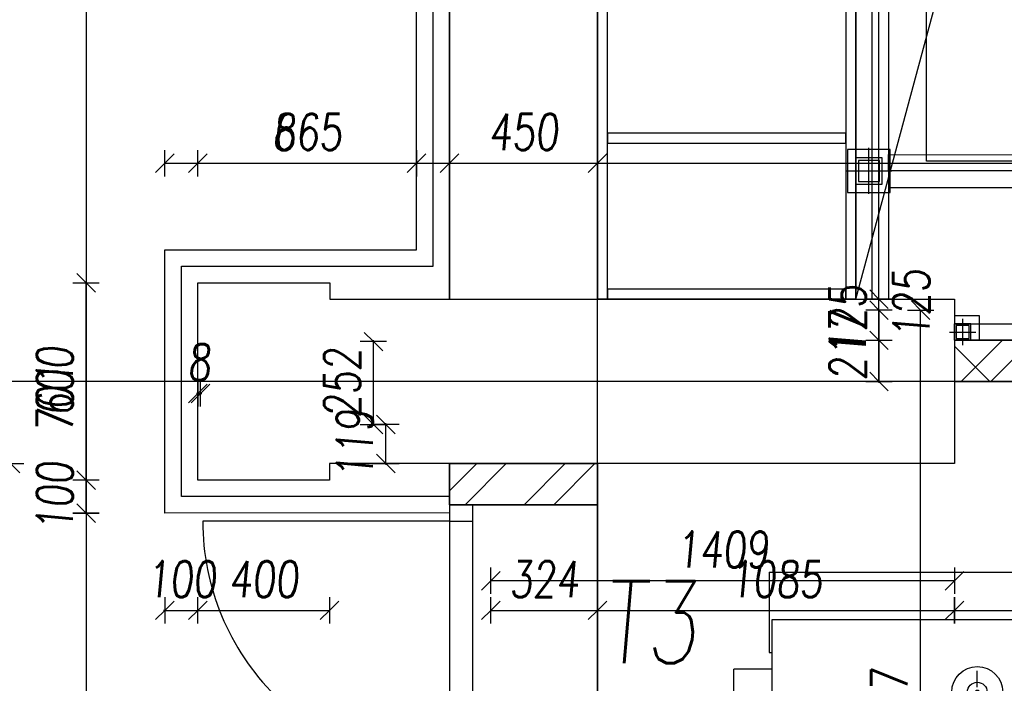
# Model space of a CAD drawing. Header units: millimetres. Extents: x 171 to 266814, y 44 to 350448.
# Tile 4 of 105: x 2916 to 5909, y 13540 to 15558. Entities that reach past the tile are written whole.
import ezdxf
from ezdxf.enums import TextEntityAlignment as Align

# ---------------------------------------------------------------- set-up
doc = ezdxf.new("R2010")
doc.units = ezdxf.units.MM
doc.header["$LTSCALE"] = 100
for name, pattern in [('ACDINTGL', [3, 2, -1]), ('CK_Čerchovaná 50', [6, 3, -1.5, 0, -1.5]), ('DASHDOT', [1, 0.5, -0.25, 0, -0.25]), ('ČERCHOVANÁ', [25.4, 12.7, -6.35, 0, -6.35]), ('ČÁRKOVANÁ01-01', [2, 1, -1])]:
    doc.linetypes.add(name, pattern=pattern)
doc.layers.add('DVERE', color=7, linetype='Continuous', true_color=0xf00000)
for name, color, linetype in [('KOTY 50', 7, 'Continuous'), ('NOVÁ TENKÁ', 240, 'Continuous'), ('NOVÁ TLUSTÁ', 240, 'Continuous'), ('OSY', 7, 'Continuous'), ('POPIS2', 2, 'Continuous'), ('SRAFA', 9, 'Continuous'), ('TENKA', 253, 'Continuous'), ('TLUSTA', 2, 'Continuous'), ('TS_TECHNOLOGIE', 7, 'Continuous'), ('ŠRAFA', 253, 'Continuous'), ('ŽB', 3, 'Continuous')]:
    doc.layers.add(name, color=color, linetype=linetype)
doc.styles.add('CS-ROMANS', font='romans.shx', dxfattribs={"width": 0.75, "oblique": 5})
doc.linetypes.add('_TI', pattern='A,0.000127,-0.127,[190,stn.shx,S=0.127,R=0,X=-0.127,Y=0],-0.254,[190,stn.shx,S=0.127,R=180,X=0.127,Y=0],-0.127', length=0.508127)
doc.dimstyles.new('A_KÓTA_50', dxfattribs={"dimtxt": 110, "dimasz": 2, "dimexe": 100, "dimexo": 1500, "dimgap": 40, "dimtad": 1, "dimrnd": 1, "dimdsep": 46, "dimtxsty": 'CS-ROMANS', "dimblk": 'KOT_CARA20', "dimcen": 45, "dimse1": 1, "dimse2": 1, "dimclrd": 256, "dimclre": 256, "dimclrt": 256, "dimadec": 0, "dimazin": 0, "dimtfac": 1, "dimtix": 1, "dimtmove": 2, "dimatfit": 3, "dimldrblk": 'OBLIQUE', "dimfxl": 100, "dimtolj": 1, "dimarcsym": 0})

# ---------------------------------------------------------------- blocks, each defined once
blk = doc.blocks.new('A$C440D7493')
at = {"color": 0}
for p, q in [((-897.3, 595), (897.3, 595)), ((-897.3, 595), (-897.3, 350)), ((897.3, 595), (897.3, 350)), ((-890, 450), (-890, -450)), ((890, 450), (-890, 450)), ((890, -450), (890, 450)), ((-897.3, 350), (-890, 350)), ((897.3, 350), (890, 350)), ((-1005, 300), (-1005, -300)), ((-1005, 300), (-890, 300)), ((890, 300), (1005, 300)), ((1005, 300), (1005, -300)), ((-217.5, 270), (-277.5, 270)), ((-52.5, 270), (-112.5, 270)), ((112.5, 270), (52.5, 270)), ((277.5, 270), (217.5, 270)), ((-287.5, 260), (-287.5, 222.3)), ((-207.5, 260), (-207.5, 222.3)), ((-122.5, 260), (-122.5, 222.3)), ((-42.5, 260), (-42.5, 222.3)), ((42.5, 260), (42.5, 222.3)), ((122.5, 260), (122.5, 222.3)), ((207.5, 260), (207.5, 222.3)), ((287.5, 260), (287.5, 222.3)), ((-307.5, 180), (-291.6, 207.1)), ((-307.5, 180), (-187.5, 180)), ((-307.5, 165), (-307.5, 180)), ((-187.5, 180), (-203.4, 207.1)), ((-187.5, 165), (-187.5, 180)), ((-142.5, 180), (-126.6, 207.1)), ((-142.5, 180), (-22.5, 180)), ((-142.5, 165), (-142.5, 180)), ((-22.5, 180), (-38.4, 207.1)), ((-22.5, 165), (-22.5, 180)), ((22.5, 180), (38.4, 207.1)), ((22.5, 180), (142.5, 180)), ((22.5, 165), (22.5, 180)), ((142.5, 180), (126.6, 207.1)), ((142.5, 165), (142.5, 180)), ((187.5, 180), (203.4, 207.1)), ((187.5, 180), (307.5, 180)), ((187.5, 165), (187.5, 180)), ((307.5, 180), (291.6, 207.1)), ((307.5, 165), (307.5, 180)), ((-187.5, 165), (-307.5, 165)), ((-22.5, 165), (-142.5, 165)), ((142.5, 165), (22.5, 165)), ((307.5, 165), (187.5, 165)), ((-1005, -300), (-890, -300)), ((890, -300), (1005, -300)), ((-897.3, -595), (-897.3, -350)), ((-897.3, -350), (-890, -350)), ((897.3, -350), (890, -350)), ((897.3, -595), (897.3, -350)), ((-890, -450), (890, -450)), ((897.3, -595), (-897.3, -595))]:
    blk.add_line(p, q, dxfattribs=at)
at = {"color": 2, "linetype": 'DASHDOT'}
for p, q in [((-632, 284), (-632, 196)), ((-247.5, 141.2), (-247.5, 278.7)), ((-82.5, 141.2), (-82.5, 278.7)), ((82.5, 141.2), (82.5, 278.7)), ((247.5, 141.2), (247.5, 278.7)), ((610, 284), (610, 196)), ((-588, 240), (-676, 240)), ((-481.6, 242.6), (-481.6, 209.6)), ((-198.8, 252), (-298.8, 252)), ((-33.8, 252), (-133.8, 252)), ((131.2, 252), (31.2, 252)), ((296.2, 252), (196.2, 252)), ((654, 240), (566, 240)), ((-465.1, 226.1), (-498.1, 226.1)), ((-178.7, 210), (-316.2, 210)), ((-13.7, 210), (-151.2, 210)), ((151.3, 210), (13.8, 210)), ((316.2, 210), (178.7, 210)), ((-282.5, 187.3), (-282.5, 148.3)), ((-212.5, 185.3), (-212.5, 150.3)), ((-117.5, 187.3), (-117.5, 148.3)), ((-47.5, 185.3), (-47.5, 150.3)), ((47.5, 187.3), (47.5, 148.3)), ((117.5, 185.3), (117.5, 150.3)), ((212.5, 187.3), (212.5, 148.3)), ((282.5, 185.3), (282.5, 150.3)), ((-1281.2, 0), (1281.2, 0)), ((-630, 17.4), (-630, -17.4)), ((630, -17.4), (630, 17.4)), ((-116, -50), (-149, -50)), ((-132.5, -33.5), (-132.5, -66.5)), ((-265, -144.8), (-265, -305.3)), ((0, -144.8), (0, -305.3)), ((265, -144.8), (265, -305.3)), ((-179.7, -230), (-350.2, -230)), ((85.3, -230), (-85.2, -230)), ((350.2, -230), (179.8, -230))]:
    blk.add_line(p, q, dxfattribs=at)
at = {"color": 0}
for points in [[(-705, 10), (-555, 10), (-555, -10), (-705, -10), (-705, 10)], [(705, 10), (555, 10), (555, -10), (705, -10), (705, 10)]]:
    blk.add_lwpolyline(points, close=True, dxfattribs=at)
for centre, radius in [((-632, 240), 40), ((610, 240), 40), ((-481.6, 226.1), 15), ((-247.5, 210), 24), ((-82.5, 210), 24), ((82.5, 210), 24), ((247.5, 210), 24), ((-132.5, -50), 15), ((-265, -230), 77.5), ((0, -230), 77.5), ((265, -230), 77.5), ((-265, -230), 30), ((0, -230), 30), ((265, -230), 30), ((-265, -230), 6), ((0, -230), 6), ((265, -230), 6)]:
    blk.add_circle(centre, radius, dxfattribs=at)
for centre, radius, start, end in [((-277.5, 260), 10, 90, 180), ((-247.5, 210), 62.5, 73.7398, 106.2602), ((-217.5, 260), 10, 0, 90), ((-112.5, 260), 10, 90, 180), ((-82.5, 210), 62.5, 73.7398, 106.2602), ((-52.5, 260), 10, 0, 90), ((52.5, 260), 10, 90, 180), ((82.5, 210), 62.5, 73.7398, 106.2602), ((112.5, 260), 10, 0, 90), ((217.5, 260), 10, 90, 180), ((247.5, 210), 62.5, 73.7398, 106.2602), ((277.5, 260), 10, 0, 90), ((-247.5, 210), 62.5, 129.7918, 203.7845), ((-247.5, 210), 62.5, 336.2155, 50.2082), ((-82.5, 210), 62.5, 129.7918, 203.7845), ((-82.5, 210), 62.5, 336.2155, 50.2082), ((82.5, 210), 62.5, 129.7918, 203.7845), ((82.5, 210), 62.5, 336.2155, 50.2082), ((247.5, 210), 62.5, 129.7918, 203.7845), ((247.5, 210), 62.5, 336.2155, 50.2082), ((-317.5, 222.3), 30, 329.6388, 0), ((-177.5, 222.3), 30, 180, 210.3612), ((-152.5, 222.3), 30, 329.6388, 0), ((-12.5, 222.3), 30, 180, 210.3612), ((12.5, 222.3), 30, 329.6388, 0), ((152.5, 222.3), 30, 180, 210.3612), ((177.5, 222.3), 30, 329.6388, 0), ((317.5, 222.3), 30, 180, 210.3612), ((-247.5, 210), 62.5, 226.0545, 270), ((-247.5, 210), 62.5, 270, 313.9455), ((-82.5, 210), 62.5, 226.0545, 270), ((-82.5, 210), 62.5, 270, 313.9455), ((82.5, 210), 62.5, 226.0545, 270), ((82.5, 210), 62.5, 270, 313.9455), ((247.5, 210), 62.5, 226.0545, 270), ((247.5, 210), 62.5, 270, 313.9455)]:
    blk.add_arc(centre, radius, start, end, dxfattribs=at)
at = {"color": 2}
for centre in [(-247.5, 210), (-82.5, 210), (82.5, 210), (247.5, 210)]:
    blk.add_arc(centre, 21, 0, 270, dxfattribs=at)
blk = doc.blocks.new('trafostanice')
at = {"layer": 'SRAFA', "ltscale": 5}
h = blk.add_hatch(dxfattribs=at)
h.set_pattern_fill('ANSI32', color=256, scale=20)
h.set_pattern_definition([(45, (267168.92, -167596.56), (-134.70384, 134.70384), []), (45, (267258.72, -167596.56), (-134.70384, 134.70384), [])])
h.paths.add_polyline_path([(3975, -9600), (3850, -9600), (3850, -9650), (2100, -9650), (2100, -9775), (3850, -9775), (3850, -14275), (2100, -14275), (2100, -14400), (3850, -14400), (3975, -14400)])
h.paths.add_polyline_path([(2469.3, -9789.1), (2469.3, -14553.4), (2807, -14583), (2807, -9818.7)], flags=9)
at = {"ltscale": 120}
blk.add_lwpolyline([(3615, -10360), (3615, -13730), (2015, -13730), (2015, -10360)], close=True, dxfattribs=at)
at = {"layer": 'DVERE'}
for p, q in [((565, -14775), (565, -16375)), ((565, -14775), (1015, -14775)), ((635, -14775), (635, -16375)), ((565, -14825), (-185, -14825)), ((565, -14825), (635, -14825))]:
    blk.add_line(p, q, dxfattribs=at)
at = {"layer": 'DVERE', "linetype": 'CK_Čerchovaná 50', "ltscale": 50}
blk.add_line((1015, -14775), (1015, -16375), dxfattribs=at)
at = {"layer": 'DVERE'}
blk.add_arc((565, -14825), 750, 180.0002, 270.0015, dxfattribs=at)
at = {"layer": 'NOVÁ TLUSTÁ'}
for points in [[(2100, -9775), (3850, -9775), (3850, -14275), (2100, -14275)], [(2100, -14400), (3850, -14400)], [(1015, -14775), (1015, -14650)]]:
    blk.add_lwpolyline(points, dxfattribs=at)
at = {"layer": 'NOVÁ TLUSTÁ', "ltscale": 5}
blk.add_lwpolyline([(565, -14775), (1015, -14775), (1015, -14650), (565, -14650)], close=True, dxfattribs=at)
at = {"layer": 'TLUSTA', "ltscale": 5}
for p, q in [((565, -13125), (565, -14150)), ((1015, -14150), (1015, -13125))]:
    blk.add_line(p, q, dxfattribs=at)
at = {"layer": 'TS_TECHNOLOGIE', "rotation": 180}
blk.add_blockref('A$C440D7493', (2434.5, -15575), dxfattribs=at)
at = {"layer": 'POPIS2', "ltscale": 15, "style": 'CS-ROMANS', "oblique": 5, "width": 0.75}
blk.add_text('T3', height=250, dxfattribs=at).set_placement((1320.9, -15257.2), align=Align.RIGHT)
blk = doc.blocks.new('KOT_CARA20')
for p, q in [((0, 20), (0, -20)), ((0, 0), (-14.1, -14.1)), ((0, 0), (14.1, 14.1))]:
    blk.add_line(p, q)
blk = doc.blocks.new('*D96')
at = {"layer": 'Defpoints', "color": 0, "transparency": 16777216}
for p in [(3357.6, 14157.5), (3457.6, 14157.5), (3457.6, 13761.4)]:
    blk.add_point(p, dxfattribs=at)
at = {"layer": 'KOTY 50', "lineweight": -2, "ltscale": 5, "transparency": 16777216}
for p, q in [((3355.6, 13761.4), (3353.6, 13761.4)), ((3357.6, 13761.4), (3457.6, 13761.4)), ((3459.6, 13761.4), (3461.6, 13761.4))]:
    blk.add_line(p, q, dxfattribs=at)
at = {"layer": 'KOTY 50', "lineweight": -2, "transparency": 16777216, "xscale": 2, "yscale": 2, "zscale": 2}
blk.add_blockref('KOT_CARA20', (3357.6, 13761.4), dxfattribs=at)
at = {"layer": 'KOTY 50', "lineweight": -2, "transparency": 16777216, "xscale": 2, "yscale": 2, "zscale": 2, "rotation": 180}
blk.add_blockref('KOT_CARA20', (3457.6, 13761.4), dxfattribs=at)
at = {"layer": 'KOTY 50', "transparency": 16777216, "insert": (3407.6, 13856.4), "char_height": 110, "attachment_point": 5, "style": 'CS-ROMANS'}
blk.add_mtext('\\A1;100', dxfattribs=at)
blk = doc.blocks.new('_OBLIQUE')
at = {"color": 0, "linetype": 'ByBlock', "ltscale": 15}
blk.add_line((-0.5, -0.5), (0.5, 0.5), dxfattribs=at)
blk = doc.blocks.new('*D97')
at = {"layer": 'Defpoints', "color": 0, "transparency": 16777216}
for p in [(4348.4, 14207.9), (5757.6, 14207.9), (4348.4, 13851.4)]:
    blk.add_point(p, dxfattribs=at)
at = {"layer": 'KOTY 50', "lineweight": -2, "ltscale": 5, "transparency": 16777216}
blk.add_line((5755.6, 13851.4), (4350.4, 13851.4), dxfattribs=at)
at = {"layer": 'KOTY 50', "lineweight": -2, "transparency": 16777216, "xscale": 2, "yscale": 2, "zscale": 2, "rotation": 180}
blk.add_blockref('KOT_CARA20', (4348.4, 13851.4), dxfattribs=at)
at = {"layer": 'KOTY 50', "lineweight": -2, "transparency": 16777216, "xscale": 2, "yscale": 2, "zscale": 2}
blk.add_blockref('KOT_CARA20', (5757.6, 13851.4), dxfattribs=at)
at = {"layer": 'KOTY 50', "transparency": 16777216, "insert": (5053, 13946.4), "char_height": 110, "attachment_point": 5, "style": 'CS-ROMANS'}
blk.add_mtext('\\A1;1409', dxfattribs=at)
blk = doc.blocks.new('*D98')
at = {"layer": 'Defpoints', "color": 0, "transparency": 16777216}
for p in [(4348.4, 14207.9), (4672.6, 14025.5), (4672.6, 13761.4)]:
    blk.add_point(p, dxfattribs=at)
at = {"layer": 'KOTY 50', "lineweight": -2, "ltscale": 5, "transparency": 16777216}
blk.add_line((4350.4, 13761.4), (4670.6, 13761.4), dxfattribs=at)
at = {"layer": 'KOTY 50', "lineweight": -2, "transparency": 16777216, "xscale": 2, "yscale": 2, "zscale": 2, "rotation": 180}
blk.add_blockref('KOT_CARA20', (4348.4, 13761.4), dxfattribs=at)
at = {"layer": 'KOTY 50', "lineweight": -2, "transparency": 16777216, "xscale": 2, "yscale": 2, "zscale": 2}
blk.add_blockref('KOT_CARA20', (4672.6, 13761.4), dxfattribs=at)
at = {"layer": 'KOTY 50', "transparency": 16777216, "insert": (4510.5, 13856.4), "char_height": 110, "attachment_point": 5, "style": 'CS-ROMANS'}
blk.add_mtext('\\A1;324', dxfattribs=at)
blk = doc.blocks.new('*D99')
at = {"layer": 'Defpoints', "color": 0, "transparency": 16777216}
for p in [(5757.6, 14207.9), (4672.6, 14025.5), (5757.6, 13761.4)]:
    blk.add_point(p, dxfattribs=at)
at = {"layer": 'KOTY 50', "lineweight": -2, "ltscale": 5, "transparency": 16777216}
blk.add_line((4674.6, 13761.4), (5755.6, 13761.4), dxfattribs=at)
at = {"layer": 'KOTY 50', "lineweight": -2, "transparency": 16777216, "xscale": 2, "yscale": 2, "zscale": 2, "rotation": 180}
blk.add_blockref('KOT_CARA20', (4672.6, 13761.4), dxfattribs=at)
at = {"layer": 'KOTY 50', "lineweight": -2, "transparency": 16777216, "xscale": 2, "yscale": 2, "zscale": 2}
blk.add_blockref('KOT_CARA20', (5757.6, 13761.4), dxfattribs=at)
at = {"layer": 'KOTY 50', "transparency": 16777216, "insert": (5215.1, 13856.4), "char_height": 110, "attachment_point": 5, "style": 'CS-ROMANS'}
blk.add_mtext('\\A1;1085', dxfattribs=at)
blk = doc.blocks.new('*D100')
at = {"layer": 'Defpoints', "color": 0, "transparency": 16777216}
for p in [(5757.6, 14207.9), (7507.6, 14062.1), (7507.6, 13761.4)]:
    blk.add_point(p, dxfattribs=at)
at = {"layer": 'KOTY 50', "lineweight": -2, "ltscale": 5, "transparency": 16777216}
blk.add_line((5759.6, 13761.4), (7505.6, 13761.4), dxfattribs=at)
at = {"layer": 'KOTY 50', "lineweight": -2, "transparency": 16777216, "xscale": 2, "yscale": 2, "zscale": 2, "rotation": 180}
blk.add_blockref('KOT_CARA20', (5757.6, 13761.4), dxfattribs=at)
at = {"layer": 'KOTY 50', "lineweight": -2, "transparency": 16777216, "xscale": 2, "yscale": 2, "zscale": 2}
blk.add_blockref('KOT_CARA20', (7507.6, 13761.4), dxfattribs=at)
at = {"layer": 'KOTY 50', "transparency": 16777216, "insert": (6632.6, 13856.4), "char_height": 110, "attachment_point": 5, "style": 'CS-ROMANS'}
blk.add_mtext('\\A1;1750', dxfattribs=at)
blk = doc.blocks.new('*D119')
at = {"layer": 'Defpoints', "color": 0, "transparency": 16777216}
for p in [(4122.6, 15121.6), (4122.6, 15100.3), (3457.6, 14757.9)]:
    blk.add_point(p, dxfattribs=at)
at = {"layer": 'KOTY 50', "lineweight": -2, "ltscale": 5, "transparency": 16777216}
blk.add_line((3459.6, 15121.6), (4120.6, 15121.6), dxfattribs=at)
at = {"layer": 'KOTY 50', "lineweight": -2, "transparency": 16777216, "xscale": 2, "yscale": 2, "zscale": 2, "rotation": 180}
blk.add_blockref('KOT_CARA20', (3457.6, 15121.6), dxfattribs=at)
at = {"layer": 'KOTY 50', "lineweight": -2, "transparency": 16777216, "xscale": 2, "yscale": 2, "zscale": 2}
blk.add_blockref('KOT_CARA20', (4122.6, 15121.6), dxfattribs=at)
at = {"layer": 'KOTY 50', "transparency": 16777216, "insert": (3790.1, 15216.6), "char_height": 110, "attachment_point": 5, "style": 'CS-ROMANS'}
blk.add_mtext('\\A1;665', dxfattribs=at)
blk = doc.blocks.new('*D120')
at = {"layer": 'Defpoints', "color": 0, "transparency": 16777216}
for p in [(4672.6, 15533.3), (4672.6, 15121.6), (4222.6, 15100.3)]:
    blk.add_point(p, dxfattribs=at)
at = {"layer": 'KOTY 50', "lineweight": -2, "ltscale": 5, "transparency": 16777216}
blk.add_line((4224.6, 15121.6), (4670.6, 15121.6), dxfattribs=at)
at = {"layer": 'KOTY 50', "lineweight": -2, "transparency": 16777216, "xscale": 2, "yscale": 2, "zscale": 2, "rotation": 180}
blk.add_blockref('KOT_CARA20', (4222.6, 15121.6), dxfattribs=at)
at = {"layer": 'KOTY 50', "lineweight": -2, "transparency": 16777216, "xscale": 2, "yscale": 2, "zscale": 2}
blk.add_blockref('KOT_CARA20', (4672.6, 15121.6), dxfattribs=at)
at = {"layer": 'KOTY 50', "transparency": 16777216, "insert": (4447.6, 15216.6), "char_height": 110, "attachment_point": 5, "style": 'CS-ROMANS'}
blk.add_mtext('\\A1;450', dxfattribs=at)
blk = doc.blocks.new('*D121')
at = {"layer": 'Defpoints', "color": 0, "transparency": 16777216}
for p in [(4672.6, 15533.3), (7507.6, 15367), (7507.6, 15121.6)]:
    blk.add_point(p, dxfattribs=at)
at = {"layer": 'KOTY 50', "lineweight": -2, "ltscale": 5, "transparency": 16777216}
blk.add_line((4674.6, 15121.6), (7505.6, 15121.6), dxfattribs=at)
at = {"layer": 'KOTY 50', "lineweight": -2, "transparency": 16777216, "xscale": 2, "yscale": 2, "zscale": 2, "rotation": 180}
blk.add_blockref('KOT_CARA20', (4672.6, 15121.6), dxfattribs=at)
at = {"layer": 'KOTY 50', "lineweight": -2, "transparency": 16777216, "xscale": 2, "yscale": 2, "zscale": 2}
blk.add_blockref('KOT_CARA20', (7507.6, 15121.6), dxfattribs=at)
at = {"layer": 'KOTY 50', "transparency": 16777216, "insert": (6090.1, 15216.6), "char_height": 110, "attachment_point": 5, "style": 'CS-ROMANS'}
blk.add_mtext('\\A1;2835', dxfattribs=at)
blk = doc.blocks.new('*D221')
at = {"layer": 'Defpoints', "color": 0, "transparency": 16777216}
for p in [(2888.2, 14207.9), (4600.5, 14207.9), (4339.3, 12482.9)]:
    blk.add_point(p, dxfattribs=at)
at = {"layer": 'KOTY 50', "lineweight": -2, "ltscale": 5, "transparency": 16777216}
blk.add_line((2888.2, 12484.9), (2888.2, 14205.9), dxfattribs=at)
at = {"layer": 'KOTY 50', "lineweight": -2, "transparency": 16777216, "xscale": 2, "yscale": 2, "zscale": 2}
for p, rotation in [((2888.2, 14207.9), 90), ((2888.2, 12482.9), 270)]:
    blk.add_blockref('KOT_CARA20', p, dxfattribs=dict(at, rotation=rotation))
at = {"layer": 'KOTY 50', "transparency": 16777216, "char_height": 110, "attachment_point": 5, "rotation": 90, "style": 'CS-ROMANS'}
for s, insert in [('\\A1;1725', (2793.2, 13345.4)), ('\\A1;3000', (2983.2, 13345.4))]:
    blk.add_mtext(s, dxfattribs=dict(at, insert=insert))
blk = doc.blocks.new('*D222')
at = {"layer": 'Defpoints', "color": 0, "transparency": 16777216}
for p in [(4029.4, 14327.1), (5757.6, 14327.1), (4600.5, 14207.9)]:
    blk.add_point(p, dxfattribs=at)
at = {"layer": 'KOTY 50', "lineweight": -2, "ltscale": 5, "transparency": 16777216}
for p, q in [((4029.4, 14329.1), (4029.4, 14331.1)), ((4029.4, 14207.9), (4029.4, 14327.1)), ((4029.4, 14205.9), (4029.4, 14203.9))]:
    blk.add_line(p, q, dxfattribs=at)
at = {"layer": 'KOTY 50', "lineweight": -2, "transparency": 16777216, "xscale": 2, "yscale": 2, "zscale": 2}
for p, rotation in [((4029.4, 14327.1), 270), ((4029.4, 14207.9), 90)]:
    blk.add_blockref('KOT_CARA20', p, dxfattribs=dict(at, rotation=rotation))
at = {"layer": 'KOTY 50', "transparency": 16777216, "insert": (3934.4, 14267.5), "char_height": 110, "attachment_point": 5, "rotation": 90, "style": 'CS-ROMANS'}
blk.add_mtext('\\A1;119', dxfattribs=at)
blk = doc.blocks.new('*D223')
at = {"layer": 'Defpoints', "color": 0, "transparency": 16777216}
for p in [(3991.3, 14578.9), (5757.6, 14578.9), (5757.6, 14327.1)]:
    blk.add_point(p, dxfattribs=at)
at = {"layer": 'KOTY 50', "lineweight": -2, "ltscale": 5, "transparency": 16777216}
for p, q in [((3991.3, 14580.9), (3991.3, 14582.9)), ((3991.3, 14327.1), (3991.3, 14578.9)), ((3991.3, 14325.1), (3991.3, 14323.1))]:
    blk.add_line(p, q, dxfattribs=at)
at = {"layer": 'KOTY 50', "lineweight": -2, "transparency": 16777216, "xscale": 2, "yscale": 2, "zscale": 2}
for p, rotation in [((3991.3, 14578.9), 270), ((3991.3, 14327.1), 90)]:
    blk.add_blockref('KOT_CARA20', p, dxfattribs=dict(at, rotation=rotation))
at = {"layer": 'KOTY 50', "transparency": 16777216, "insert": (3896.3, 14453), "char_height": 110, "attachment_point": 5, "rotation": 90, "style": 'CS-ROMANS'}
blk.add_mtext('\\A1;252', dxfattribs=at)
blk = doc.blocks.new('*D224')
at = {"layer": 'Defpoints', "color": 0, "transparency": 16777216}
for p in [(2582.4, 15732.9), (4364.6, 15732.9), (5757.6, 14578.9)]:
    blk.add_point(p, dxfattribs=at)
at = {"layer": 'KOTY 50', "lineweight": -2, "ltscale": 5, "transparency": 16777216}
blk.add_line((2582.4, 14580.9), (2582.4, 15730.9), dxfattribs=at)
at = {"layer": 'KOTY 50', "lineweight": -2, "transparency": 16777216, "xscale": 2, "yscale": 2, "zscale": 2}
for p, rotation in [((2582.4, 15732.9), 90), ((2582.4, 14578.9), 270)]:
    blk.add_blockref('KOT_CARA20', p, dxfattribs=dict(at, rotation=rotation))
at = {"layer": 'KOTY 50', "transparency": 16777216, "insert": (2487.4, 15155.9), "char_height": 110, "attachment_point": 5, "rotation": 90, "style": 'CS-ROMANS'}
blk.add_mtext('\\A1;1154', dxfattribs=at)
blk = doc.blocks.new('*D246')
at = {"layer": 'Defpoints', "color": 0, "transparency": 16777216}
for p in [(5654.9, 14674.6), (5757.6, 14674.6), (5593.7, 12207.9)]:
    blk.add_point(p, dxfattribs=at)
at = {"layer": 'KOTY 50', "lineweight": -2, "ltscale": 5, "transparency": 16777216}
blk.add_line((5654.9, 12209.9), (5654.9, 14672.6), dxfattribs=at)
at = {"layer": 'KOTY 50', "lineweight": -2, "transparency": 16777216, "xscale": 2, "yscale": 2, "zscale": 2}
for p, rotation in [((5654.9, 14674.6), 90), ((5654.9, 12207.9), 270)]:
    blk.add_blockref('KOT_CARA20', p, dxfattribs=dict(at, rotation=rotation))
at = {"layer": 'KOTY 50', "transparency": 16777216, "insert": (5559.9, 13441.3), "char_height": 110, "attachment_point": 5, "rotation": 90, "style": 'CS-ROMANS'}
blk.add_mtext('\\A1;2467', dxfattribs=at)
blk = doc.blocks.new('*D247')
at = {"layer": 'Defpoints', "color": 0, "transparency": 16777216}
for p in [(5757.6, 14674.6), (5528.3, 14457.9), (5805.4, 14457.9)]:
    blk.add_point(p, dxfattribs=at)
at = {"layer": 'KOTY 50', "lineweight": -2, "ltscale": 5, "transparency": 16777216}
for p, q in [((5528.3, 14676.6), (5528.3, 14678.6)), ((5528.3, 14674.6), (5528.3, 14457.9)), ((5528.3, 14455.9), (5528.3, 14453.9))]:
    blk.add_line(p, q, dxfattribs=at)
at = {"layer": 'KOTY 50', "lineweight": -2, "transparency": 16777216, "xscale": 2, "yscale": 2, "zscale": 2}
for p, rotation in [((5528.3, 14674.6), 270), ((5528.3, 14457.9), 90)]:
    blk.add_blockref('KOT_CARA20', p, dxfattribs=dict(at, rotation=rotation))
at = {"layer": 'KOTY 50', "transparency": 16777216, "insert": (5433.3, 14566.3), "char_height": 110, "attachment_point": 5, "rotation": 90, "style": 'CS-ROMANS'}
blk.add_mtext('\\A1;217', dxfattribs=at)
blk = doc.blocks.new('*D248')
at = {"layer": 'Defpoints', "color": 0, "transparency": 16777216}
for p in [(5528.3, 14582.9), (5860.3, 14582.9), (5805.4, 14457.9)]:
    blk.add_point(p, dxfattribs=at)
at = {"layer": 'KOTY 50', "lineweight": -2, "ltscale": 5, "transparency": 16777216}
blk.add_line((5528.3, 14459.9), (5528.3, 14580.9), dxfattribs=at)
at = {"layer": 'KOTY 50', "lineweight": -2, "transparency": 16777216, "xscale": 2, "yscale": 2, "zscale": 2}
for p, rotation in [((5528.3, 14582.9), 90), ((5528.3, 14457.9), 270)]:
    blk.add_blockref('KOT_CARA20', p, dxfattribs=dict(at, rotation=rotation))
at = {"layer": 'KOTY 50', "transparency": 16777216, "insert": (5626.6, 14692.9), "char_height": 110, "attachment_point": 5, "rotation": 90, "style": 'CS-ROMANS'}
blk.add_mtext('\\A1;125', dxfattribs=at)
blk = doc.blocks.new('*D249')
at = {"layer": 'Defpoints', "color": 0, "transparency": 16777216}
for p in [(5528.3, 14707.9), (5757.6, 14707.9), (5860.3, 14582.9)]:
    blk.add_point(p, dxfattribs=at)
at = {"layer": 'KOTY 50', "lineweight": -2, "ltscale": 5, "transparency": 16777216}
for p, q in [((5528.3, 14709.9), (5528.3, 14711.9)), ((5528.3, 14582.9), (5528.3, 14707.9)), ((5528.3, 14580.9), (5528.3, 14578.9))]:
    blk.add_line(p, q, dxfattribs=at)
at = {"layer": 'KOTY 50', "lineweight": -2, "transparency": 16777216, "xscale": 2, "yscale": 2, "zscale": 2}
for p, rotation in [((5528.3, 14707.9), 270), ((5528.3, 14582.9), 90)]:
    blk.add_blockref('KOT_CARA20', p, dxfattribs=dict(at, rotation=rotation))
at = {"layer": 'KOTY 50', "transparency": 16777216, "insert": (5433.3, 14645.4), "char_height": 110, "attachment_point": 5, "rotation": 90, "style": 'CS-ROMANS'}
blk.add_mtext('\\A1;125', dxfattribs=at)
blk = doc.blocks.new('*D250')
at = {"layer": 'Defpoints', "color": 0, "transparency": 16777216}
for p in [(5528.3, 19007.9), (5757.6, 19007.9), (5757.6, 14707.9)]:
    blk.add_point(p, dxfattribs=at)
at = {"layer": 'KOTY 50', "lineweight": -2, "ltscale": 5, "transparency": 16777216}
blk.add_line((5528.3, 14709.9), (5528.3, 19005.9), dxfattribs=at)
at = {"layer": 'KOTY 50', "lineweight": -2, "transparency": 16777216, "xscale": 2, "yscale": 2, "zscale": 2}
for p, rotation in [((5528.3, 19007.9), 90), ((5528.3, 14707.9), 270)]:
    blk.add_blockref('KOT_CARA20', p, dxfattribs=dict(at, rotation=rotation))
at = {"layer": 'KOTY 50', "transparency": 16777216, "insert": (5433.3, 16857.9), "char_height": 110, "attachment_point": 5, "rotation": 90, "style": 'CS-ROMANS'}
blk.add_mtext('\\A1;4300', dxfattribs=at)
blk = doc.blocks.new('*D371')
at = {"layer": 'Defpoints', "color": 0, "transparency": 16777216}
for p in [(3857.6, 14157.9), (3457.6, 14157.5), (3857.6, 13761.4)]:
    blk.add_point(p, dxfattribs=at)
at = {"layer": 'KOTY 50', "lineweight": -2, "ltscale": 5, "transparency": 16777216}
blk.add_line((3459.6, 13761.4), (3855.6, 13761.4), dxfattribs=at)
at = {"layer": 'KOTY 50', "lineweight": -2, "transparency": 16777216, "xscale": 2, "yscale": 2, "zscale": 2, "rotation": 180}
blk.add_blockref('KOT_CARA20', (3457.6, 13761.4), dxfattribs=at)
at = {"layer": 'KOTY 50', "lineweight": -2, "transparency": 16777216, "xscale": 2, "yscale": 2, "zscale": 2}
blk.add_blockref('KOT_CARA20', (3857.6, 13761.4), dxfattribs=at)
at = {"layer": 'KOTY 50', "transparency": 16777216, "insert": (3657.6, 13856.4), "char_height": 110, "attachment_point": 5, "style": 'CS-ROMANS'}
blk.add_mtext('\\A1;400', dxfattribs=at)
blk = doc.blocks.new('*D374')
at = {"layer": 'Defpoints', "color": 0, "transparency": 16777216}
for p in [(4222.6, 15121.6), (4222.6, 14857.9), (3357.6, 14057.4)]:
    blk.add_point(p, dxfattribs=at)
at = {"layer": 'KOTY 50', "lineweight": -2, "ltscale": 5, "transparency": 16777216}
blk.add_line((3359.6, 15121.6), (4220.6, 15121.6), dxfattribs=at)
at = {"layer": 'KOTY 50', "lineweight": -2, "transparency": 16777216, "xscale": 2, "yscale": 2, "zscale": 2, "rotation": 180}
blk.add_blockref('KOT_CARA20', (3357.6, 15121.6), dxfattribs=at)
at = {"layer": 'KOTY 50', "lineweight": -2, "transparency": 16777216, "xscale": 2, "yscale": 2, "zscale": 2}
blk.add_blockref('KOT_CARA20', (4222.6, 15121.6), dxfattribs=at)
at = {"layer": 'KOTY 50', "transparency": 16777216, "insert": (3790.1, 15216.6), "char_height": 110, "attachment_point": 5, "style": 'CS-ROMANS'}
blk.add_mtext('\\A1;865', dxfattribs=at)
blk = doc.blocks.new('*D375')
at = {"layer": 'Defpoints', "color": 0, "transparency": 16777216}
for p in [(3457.6, 14757.9), (3465.6, 14421.2), (3465.6, 14057.5)]:
    blk.add_point(p, dxfattribs=at)
at = {"layer": 'KOTY 50', "lineweight": -2, "ltscale": 5, "transparency": 16777216}
for p, q in [((3455.6, 14421.2), (3453.6, 14421.2)), ((3457.6, 14421.2), (3465.6, 14421.2)), ((3467.6, 14421.2), (3469.6, 14421.2))]:
    blk.add_line(p, q, dxfattribs=at)
at = {"layer": 'KOTY 50', "lineweight": -2, "transparency": 16777216, "xscale": 2, "yscale": 2, "zscale": 2}
blk.add_blockref('KOT_CARA20', (3457.6, 14421.2), dxfattribs=at)
at = {"layer": 'KOTY 50', "lineweight": -2, "transparency": 16777216, "xscale": 2, "yscale": 2, "zscale": 2, "rotation": 180}
blk.add_blockref('KOT_CARA20', (3465.6, 14421.2), dxfattribs=at)
at = {"layer": 'KOTY 50', "transparency": 16777216, "insert": (3461.6, 14516.2), "char_height": 110, "attachment_point": 5, "style": 'CS-ROMANS'}
blk.add_mtext('\\A1;8', dxfattribs=at)
blk = doc.blocks.new('*D392')
at = {"layer": 'Defpoints', "color": 0, "transparency": 16777216}
for p in [(3357.6, 18858.4), (3118, 14057.4), (3357.6, 14057.4)]:
    blk.add_point(p, dxfattribs=at)
at = {"layer": 'KOTY 50', "lineweight": -2, "ltscale": 5, "transparency": 16777216}
blk.add_line((3118, 18856.4), (3118, 14059.4), dxfattribs=at)
at = {"layer": 'KOTY 50', "lineweight": -2, "transparency": 16777216, "xscale": 2, "yscale": 2, "zscale": 2}
for p, rotation in [((3118, 18858.4), 90), ((3118, 14057.4), 270)]:
    blk.add_blockref('KOT_CARA20', p, dxfattribs=dict(at, rotation=rotation))
at = {"layer": 'KOTY 50', "transparency": 16777216, "insert": (3023, 16457.9), "char_height": 110, "attachment_point": 5, "rotation": 90, "style": 'CS-ROMANS'}
blk.add_mtext('\\A1;4801', dxfattribs=at)
blk = doc.blocks.new('*D393')
at = {"layer": 'Defpoints', "color": 0, "transparency": 16777216}
for p in [(3118, 14757.9), (3457.6, 14757.9), (3357.6, 14057.4)]:
    blk.add_point(p, dxfattribs=at)
at = {"layer": 'KOTY 50', "lineweight": -2, "ltscale": 5, "transparency": 16777216}
blk.add_line((3118, 14059.4), (3118, 14755.9), dxfattribs=at)
at = {"layer": 'KOTY 50', "lineweight": -2, "transparency": 16777216, "xscale": 2, "yscale": 2, "zscale": 2}
for p, rotation in [((3118, 14757.9), 90), ((3118, 14057.4), 270)]:
    blk.add_blockref('KOT_CARA20', p, dxfattribs=dict(at, rotation=rotation))
at = {"layer": 'KOTY 50', "transparency": 16777216, "insert": (3023, 14407.6), "char_height": 110, "attachment_point": 5, "rotation": 90, "style": 'CS-ROMANS'}
blk.add_mtext('\\A1;701', dxfattribs=at)
blk = doc.blocks.new('*D394')
at = {"layer": 'Defpoints', "color": 0, "transparency": 16777216}
for p in [(3457.6, 14757.9), (3118, 14157.5), (3457.6, 14157.5)]:
    blk.add_point(p, dxfattribs=at)
at = {"layer": 'KOTY 50', "lineweight": -2, "ltscale": 5, "transparency": 16777216}
blk.add_line((3118, 14755.9), (3118, 14159.5), dxfattribs=at)
at = {"layer": 'KOTY 50', "lineweight": -2, "transparency": 16777216, "xscale": 2, "yscale": 2, "zscale": 2}
for p, rotation in [((3118, 14757.9), 90), ((3118, 14157.5), 270)]:
    blk.add_blockref('KOT_CARA20', p, dxfattribs=dict(at, rotation=rotation))
at = {"layer": 'KOTY 50', "transparency": 16777216, "insert": (3023, 14457.7), "char_height": 110, "attachment_point": 5, "rotation": 90, "style": 'CS-ROMANS'}
blk.add_mtext('\\A1;600', dxfattribs=at)
blk = doc.blocks.new('*D395')
at = {"layer": 'Defpoints', "color": 0, "transparency": 16777216}
for p in [(3457.6, 14157.5), (3118, 14057.4), (3357.6, 14057.4)]:
    blk.add_point(p, dxfattribs=at)
at = {"layer": 'KOTY 50', "lineweight": -2, "ltscale": 5, "transparency": 16777216}
for p, q in [((3118, 14159.5), (3118, 14161.5)), ((3118, 14157.5), (3118, 14057.4)), ((3118, 14055.4), (3118, 14053.4))]:
    blk.add_line(p, q, dxfattribs=at)
at = {"layer": 'KOTY 50', "lineweight": -2, "transparency": 16777216, "xscale": 2, "yscale": 2, "zscale": 2}
for p, rotation in [((3118, 14157.5), 270), ((3118, 14057.4), 90)]:
    blk.add_blockref('KOT_CARA20', p, dxfattribs=dict(at, rotation=rotation))
at = {"layer": 'KOTY 50', "transparency": 16777216, "insert": (3023, 14107.4), "char_height": 110, "attachment_point": 5, "rotation": 90, "style": 'CS-ROMANS'}
blk.add_mtext('\\A1;100', dxfattribs=at)
blk = doc.blocks.new('*D396')
at = {"layer": 'Defpoints', "color": 0, "transparency": 16777216}
for p in [(3357.6, 14057.4), (3118, 10056.9), (3357.6, 10056.9)]:
    blk.add_point(p, dxfattribs=at)
at = {"layer": 'KOTY 50', "lineweight": -2, "ltscale": 5, "transparency": 16777216}
blk.add_line((3118, 14055.4), (3118, 10058.9), dxfattribs=at)
at = {"layer": 'KOTY 50', "lineweight": -2, "transparency": 16777216, "xscale": 2, "yscale": 2, "zscale": 2}
for p, rotation in [((3118, 14057.4), 90), ((3118, 10056.9), 270)]:
    blk.add_blockref('KOT_CARA20', p, dxfattribs=dict(at, rotation=rotation))
at = {"layer": 'KOTY 50', "transparency": 16777216, "insert": (3023, 12057.1), "char_height": 110, "attachment_point": 5, "rotation": 90, "style": 'CS-ROMANS'}
blk.add_mtext('\\A1;4000', dxfattribs=at)
blk = doc.blocks.new('STOJKA')
at = {"layer": 'NOVÁ TENKÁ', "color": 7, "linetype": 'CK_Čerchovaná 50', "ltscale": 5}
for p, q in [((293321.2, 129835.9), (293321.2, 129975.9)), ((293251.2, 129905.9), (293391.2, 129905.9))]:
    blk.add_line(p, q, dxfattribs=at)
at = {"layer": 'NOVÁ TENKÁ', "color": 7, "linetype": 'ČÁRKOVANÁ01-01', "ltscale": 5}
for points in [[(293256.2, 129840.9), (293386.2, 129840.9), (293386.2, 129970.9), (293256.2, 129970.9)], [(293281.2, 129865.9), (293361.2, 129865.9), (293361.2, 129945.9), (293281.2, 129945.9)], [(293289.2, 129873.9), (293353.2, 129873.9), (293353.2, 129937.9), (293289.2, 129937.9)]]:
    blk.add_lwpolyline(points, close=True, dxfattribs=at)
blk = doc.blocks.new('OK TRAFOSTANICEE')
at = {"layer": 'KOTY 50', "ltscale": 5}
blk.add_line((289421, 123206.9), (289817.4, 124675.2), dxfattribs=at)
at = {"layer": 'NOVÁ TENKÁ', "color": 7, "linetype": 'CK_Čerchovaná 50', "ltscale": 5}
for p, q in [((289746, 123146.9), (289746, 123066.9)), ((289706, 123106.9), (289786, 123106.9))]:
    blk.add_line(p, q, dxfattribs=at)
at = {"layer": 'NOVÁ TENKÁ', "ltscale": 5}
blk.add_lwpolyline([(289421, 123206.9), (289721.1, 123206.9), (289721, 123081.9), (291471, 123081.9), (291471, 127581.9), (289721, 127581.9), (289721, 127506.9), (289421, 127506.9), (289421, 123206.9)], dxfattribs=at)
for points in [[(289421, 123206.9), (289471, 123206.9), (289471, 127506.9), (289421, 127506.9)], [(289471, 127506.9), (289521, 127506.9), (289521, 123206.9), (289471, 123206.9)], [(288636.1, 125306.9), (289421, 125306.9), (289421, 123206.9), (288636.1, 123206.9)], [(289521, 123646.9), (291371, 123645.5), (291371, 123595.5), (289521, 123596.9)], [(291371, 123596.9), (289521, 123596.9), (289521, 123546.9), (291371, 123546.9)], [(289721.1, 123131.9), (291371, 123131.9), (291371, 123081.9), (289721.1, 123081.9)]]:
    blk.add_lwpolyline(points, close=True, dxfattribs=at)
at = {"layer": 'NOVÁ TENKÁ', "color": 7, "linetype": 'ACDINTGL', "ltscale": 25}
for points in [[(288636.1, 123206.9), (288666.1, 123206.9), (288666.1, 124186.9), (288636.1, 124186.9)], [(289391, 123206.9), (289421, 123206.9), (289421, 124186.9), (289391, 124186.9)], [(288666.1, 123711.9), (288666.1, 123681.9), (289391, 123681.9), (289391, 123711.9)], [(288666.1, 123236.9), (288666.1, 123206.9), (289391, 123206.9), (289391, 123236.9)]]:
    blk.add_lwpolyline(points, close=True, dxfattribs=at)
at = {"layer": 'NOVÁ TENKÁ', "color": 7, "linetype": 'ACDINTGL', "ltscale": 15}
blk.add_lwpolyline([(289721, 123156.9), (289796, 123156.9), (289796, 123081.9)], dxfattribs=at)
at = {"layer": 'NOVÁ TENKÁ', "color": 7, "ltscale": 5}
for points in [[(289721, 123081.9), (289771, 123081.9), (289771, 123131.9), (289721, 123131.9)], [(289726, 123086.9), (289766, 123086.9), (289766, 123126.9), (289726, 123126.9)]]:
    blk.add_lwpolyline(points, close=True, dxfattribs=at)
at = {"layer": 'NOVÁ TENKÁ', "color": 7}
blk.add_blockref('STOJKA', (-3860.2, -6309), dxfattribs=at)

msp = doc.modelspace()

# ---------------------------------------------------------------- hatches: boundary and pattern name
at = {"layer": 'SRAFA', "ltscale": 5}
h = msp.add_hatch(dxfattribs=at)
h.set_pattern_fill('ANSI31', color=253, scale=50, angle=90)
h.set_pattern_definition([(135, (-294224.35, -112688.84), (-112.2532, -112.2532), [])])
h.paths.add_polyline_path([(9457.556, 23982.862), (9457.553, 23857.917), (9707.555, 23857.917), (9707.558, 23982.862)])
h.paths.add_polyline_path([(8457.553, 23857.913), (8457.556, 23982.863), (5757.556, 23982.865), (5757.556, 23857.892), (7507.552, 23857.91), (7507.469, 21607.91), (4672.552, 21607.91), (4672.556, 21457.91), (7507.481, 21457.91), (7507.505, 19207.91), (5767.552, 19207.91), (5757.556, 19082.91), (7507.552, 19082.91), (7507.552, 14582.91), (5757.556, 14582.91), (5757.556, 14457.91), (7507.505, 14457.91), (7507.552, 12207.91), (4672.556, 12207.91), (4672.556, 12082.91), (7507.552, 12082.91), (7507.552, 9657.91), (7632.552, 9657.91), (7632.445, 23857.91)])
h = msp.add_hatch(dxfattribs=at)
h.set_pattern_fill('ANSI32', color=253, scale=20)
h.set_pattern_definition([(45, (270826.47, -138738.65), (-134.70384, 134.70384), []), (45, (270916.27, -138738.65), (-134.70384, 134.70384), [])])
h.paths.add_polyline_path([(4672.552, 14207.91), (4222.556, 14207.91), (4222.556, 14082.912), (4672.552, 14082.912)])

# ---------------------------------------------------------------- linework, layer by layer
at = {"layer": 'NOVÁ TLUSTÁ', "color": 253}
for points in [[(4122.556, 14857.91), (4122.556, 17457.911), (4222.608, 17457.911)], [(4222.556, 14058.291), (3357.556, 14057.389), (3357.556, 14857.91), (4122.556, 14857.91)]]:
    msp.add_lwpolyline(points, dxfattribs=at)
at = {"layer": 'NOVÁ TLUSTÁ', "color": 253, "ltscale": 5}
msp.add_lwpolyline([(4222.556, 14207.91), (4672.556, 14207.91), (4672.556, 14082.912), (4222.556, 14082.912)], close=True, dxfattribs=at)
at = {"layer": 'OSY', "color": 253, "linetype": 'ČERCHOVANÁ', "ltscale": 25}
msp.add_line((11657.556, 14457.91), (2355.14, 14457.91), dxfattribs=at)
at = {"layer": 'TENKA', "color": 253, "linetype": 'CK_Čerchovaná 50', "ltscale": 50}
msp.add_line((4672.556, 9657.91), (4672.556, 28707.91), dxfattribs=at)
at = {"layer": 'TENKA', "color": 253}
msp.add_lwpolyline([(5757.556, 14707.91), (5757.556, 14207.91), (3857.556, 14207.91), (3857.556, 14157.91), (3457.556, 14157.91), (3457.556, 14757.91), (3858.556, 14757.91), (3858.556, 14707.91), (5757.556, 14707.91)], dxfattribs=at)
at = {"layer": 'TLUSTA', "color": 253}
msp.add_lwpolyline([(4222.556, 14707.91), (4222.556, 19007.91)], dxfattribs=at)
at = {"layer": 'ŠRAFA', "color": 253, "linetype": '_TI', "ltscale": 100}
msp.add_lwpolyline([(4222.504, 14108.291), (3407.556, 14107.441), (3407.556, 14807.91), (4172.556, 14807.91), (4172.556, 17457.911)], dxfattribs=at)
at = {"layer": 'ŽB', "color": 253}
msp.add_lwpolyline([(5757.556, 14707.91), (5757.556, 14207.91), (3857.556, 14207.91), (3857.556, 14157.91), (3457.556, 14157.91), (3457.556, 14757.91), (3858.556, 14757.91), (3858.556, 14707.91), (5757.556, 14707.91)], dxfattribs=at)

# ---------------------------------------------------------------- block references
at = {"layer": 'NOVÁ TENKÁ', "color": 253, "ltscale": 5}
msp.add_blockref('trafostanice', (3657.552, 28857.91), dxfattribs=at)
at = {"layer": 'NOVÁ TENKÁ', "color": 253}
msp.add_blockref('OK TRAFOSTANICEE', (-283963.495, -108498.944), dxfattribs=at)

# ---------------------------------------------------------------- dimensions: what is measured, and where the dimension line sits
at = {"layer": 'KOTY 50', "color": 253, "ltscale": 5}
for base, p1, p2, picture, middle in [((5528.349, 19007.91), (5757.556, 14707.91), (5757.556, 19007.91), '*D250', (5433.349, 16857.91)), ((3117.984, 14057.389), (3357.556, 18858.389), (3357.556, 14057.389), '*D392', (3022.984, 16457.889)), ((2582.398, 15732.91), (5757.556, 14578.87), (4364.581, 15732.91), '*D224', (2487.398, 15155.89)), ((3117.984, 14757.91), (3357.556, 14057.389), (3457.556, 14757.91), '*D393', (3022.984, 14407.649)), ((3117.984, 14157.493), (3457.556, 14757.91), (3457.556, 14157.493), '*D394', (3022.984, 14457.702)), ((5528.349, 14707.91), (5860.331, 14582.91), (5757.556, 14707.91), '*D249', (5433.349, 14645.41)), ((5528.349, 14457.91), (5757.556, 14674.596), (5805.412, 14457.91), '*D247', (5433.349, 14566.253)), ((5654.945, 14674.596), (5593.65, 12207.91), (5757.556, 14674.596), '*D246', (5559.945, 13441.253)), ((3991.302, 14578.87), (5757.556, 14327.12), (5757.556, 14578.87), '*D223', (3896.302, 14452.995)), ((4029.403, 14327.12), (4600.462, 14207.91), (5757.556, 14327.12), '*D222', (3934.403, 14267.515)), ((3117.984, 14057.389), (3457.556, 14157.493), (3357.556, 14057.389), '*D395', (3022.984, 14107.441)), ((3117.984, 10056.91), (3357.556, 14057.389), (3357.556, 10056.91), '*D396', (3022.984, 12057.149))]:
    dim = msp.add_linear_dim(base=base, p1=p1, p2=p2, angle=90, dimstyle='A_KÓTA_50', dxfattribs=at)
    dim.commit()
    dim.dimension.update_dxf_attribs({"geometry": picture, "text_midpoint": middle})
for base, p1, p2, picture, middle in [((4672.556, 15121.597), (4222.556, 15100.253), (4672.556, 15533.342), '*D120', (4447.556, 15216.597)), ((7507.552, 15121.597), (4672.556, 15533.342), (7507.552, 15366.98), '*D121', (6090.054, 15216.597)), ((4222.556, 15121.597), (3357.556, 14057.389), (4222.556, 14857.91), '*D374', (3790.056, 15216.597)), ((4122.556, 15121.597), (3457.556, 14757.91), (4122.556, 15100.253), '*D119', (3790.056, 15216.597)), ((3465.6109, 14421.1881), (3457.5563, 14757.9104), (3465.6109, 14057.5013), '*D375', (3461.5836, 14516.1881)), ((4348.449, 13851.41), (5757.556, 14207.91), (4348.449, 14207.91), '*D97', (5053.003, 13946.41)), ((4672.556, 13761.381), (4348.449, 14207.91), (4672.556, 14025.455), '*D98', (4510.503, 13856.381)), ((5757.556, 13761.381), (4672.556, 14025.455), (5757.556, 14207.91), '*D99', (5215.056, 13856.381)), ((7507.552, 13761.381), (5757.556, 14207.91), (7507.552, 14062.119), '*D100', (6632.554, 13856.381)), ((3857.556, 13761.381), (3457.556, 14157.493), (3857.556, 14157.91), '*D371', (3657.556, 13856.381)), ((3457.556, 13761.381), (3357.556, 14157.493), (3457.556, 14157.493), '*D96', (3407.556, 13856.381))]:
    dim = msp.add_linear_dim(base=base, p1=p1, p2=p2, dimstyle='A_KÓTA_50', dxfattribs=at)
    dim.commit()
    dim.dimension.update_dxf_attribs({"geometry": picture, "text_midpoint": middle})
dim = msp.add_linear_dim(base=(5528.349, 14582.91), p1=(5805.412, 14457.91), p2=(5860.331, 14582.91), angle=90, dimstyle='A_KÓTA_50', dxfattribs=at)
dim.commit()
dim.dimension.update_dxf_attribs({"geometry": '*D248', "text_midpoint": (5626.614, 14692.899), "dimtype": 160})
dim = msp.add_linear_dim(base=(2888.208, 14207.91), p1=(4339.296, 12482.912), p2=(4600.462, 14207.91), angle=90, text='<>\\X3000', dimstyle='A_KÓTA_50', dxfattribs=at)
dim.commit()
dim.dimension.update_dxf_attribs({"geometry": '*D221', "text_midpoint": (2793.208, 13345.411)})

doc.saveas('drawing.dxf')
